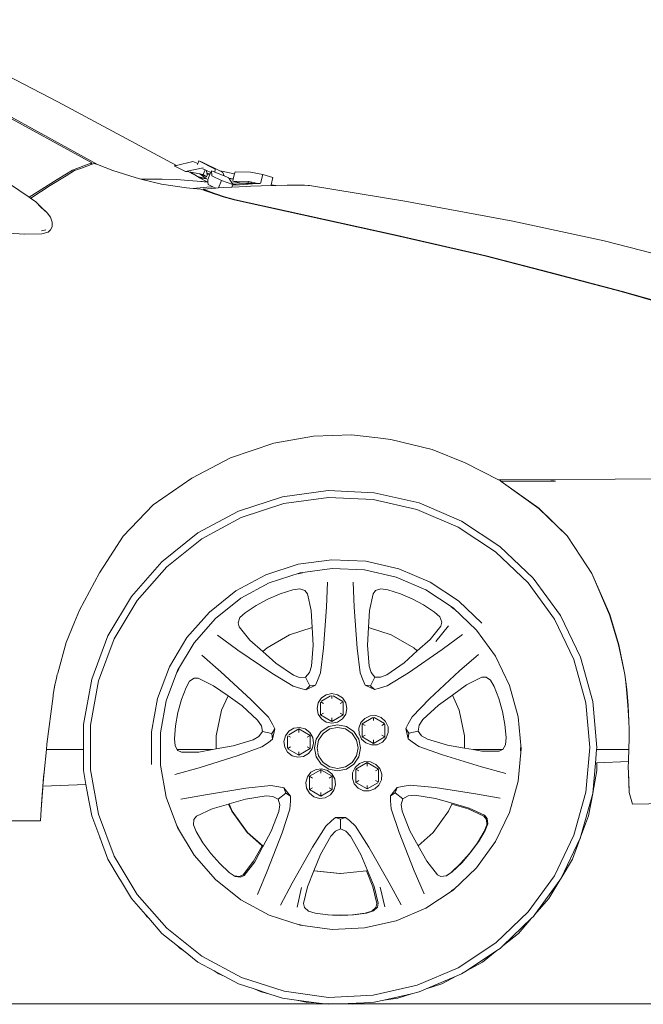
# Model space of a CAD drawing. Header units: inches. Extents: x 1987 to 3775, y 142 to 1299.
# Tile 21 of 50: x 2340 to 2372, y 1212 to 1262. Entities that reach past the tile are written whole.
import ezdxf

# ---------------------------------------------------------------- set-up
doc = ezdxf.new("R2010")
doc.units = ezdxf.units.IN
doc.header["$MEASUREMENT"] = 0
doc.layers.add('CAR', color=173, linetype='Continuous', lineweight=13)

# ---------------------------------------------------------------- blocks, each defined once
blk = doc.blocks.new('A$C4C5F6532')
at = {"layer": 'CAR'}
for p, q in [((31.038, 49.77), (39.101, 45.625)), ((40.828, 42.534), (34.073, 46.22)), ((41.113, 42.441), (35.276, 45.665)), ((39.101, 45.625), (45.103, 42.405)), ((33.592, 43.548), (37.652, 40.798)), ((39.852, 42.161), (40.427, 42.386)), ((40.792, 42.448), (40.345, 42.28)), ((40.427, 42.386), (40.828, 42.534)), ((40.792, 42.448), (40.828, 42.534)), ((40.944, 42.506), (40.792, 42.448)), ((41.113, 42.441), (40.944, 42.506)), ((41.88, 42.145), (41.113, 42.441)), ((45.103, 42.405), (44.985, 42.377)), ((44.985, 42.377), (45.565, 42.102)), ((45.937, 42.605), (45.103, 42.405)), ((46.177, 42.496), (45.937, 42.605)), ((46.177, 42.496), (46.161, 42.456)), ((46.233, 42.628), (46.177, 42.496)), ((47.052, 42.213), (46.233, 42.628)), ((46.233, 42.628), (46.442, 42.546)), ((46.442, 42.546), (47.296, 42.127)), ((39.533, 41.881), (38.726, 41.38)), ((39.071, 41.694), (39.852, 42.161)), ((39.952, 42.141), (39.533, 41.881)), ((40.345, 42.28), (39.952, 42.141)), ((43.02, 41.783), (41.88, 42.145)), ((45.565, 42.102), (46.454, 42.276)), ((45.565, 42.102), (45.722, 42.073)), ((45.722, 42.073), (46.158, 41.839)), ((45.722, 42.073), (45.813, 42.056)), ((45.813, 42.056), (46.169, 41.837)), ((45.813, 42.056), (46.276, 41.97)), ((46.158, 41.839), (46.169, 41.837)), ((46.158, 41.839), (46.267, 41.781)), ((46.169, 41.837), (46.612, 41.719)), ((46.612, 41.719), (46.276, 41.97)), ((46.276, 41.97), (46.354, 41.956)), ((46.624, 41.827), (46.354, 41.956)), ((46.354, 41.956), (46.444, 41.939)), ((46.436, 42.236), (46.547, 42.18)), ((46.547, 42.18), (46.444, 41.939)), ((46.444, 41.939), (46.624, 41.827)), ((46.547, 42.18), (46.624, 42.141)), ((46.624, 42.141), (46.832, 42.036)), ((46.624, 42.141), (46.645, 42)), ((46.658, 41.905), (46.624, 41.827)), ((46.645, 42), (46.704, 41.991)), ((46.645, 42), (46.65, 41.96)), ((46.791, 41.936), (46.65, 41.96)), ((46.65, 41.96), (46.658, 41.905)), ((46.688, 41.687), (46.791, 41.936)), ((46.704, 41.991), (46.804, 41.969)), ((46.791, 41.936), (46.804, 41.969)), ((46.804, 41.969), (46.832, 42.036)), ((46.832, 42.036), (46.873, 42.135)), ((46.873, 42.135), (46.886, 41.883)), ((46.873, 42.135), (47.039, 42.066)), ((47.38, 41.643), (46.886, 41.883)), ((47.039, 42.066), (47.052, 42.213)), ((47.039, 42.066), (47.51, 41.87)), ((48.035, 41.968), (47.296, 42.127)), ((47.296, 42.127), (47.453, 42.05)), ((47.453, 42.05), (47.51, 41.87)), ((47.51, 41.87), (47.75, 41.77)), ((47.975, 41.717), (48.035, 41.968)), ((48.035, 41.968), (48.061, 42.076)), ((48.061, 42.076), (48.851, 42.061)), ((49.462, 41.935), (48.851, 42.061)), ((49.35, 41.485), (49.462, 41.935)), ((49.972, 41.79), (49.462, 41.935)), ((37.652, 40.798), (39.071, 41.694)), ((38.726, 41.38), (37.745, 40.749)), ((43.308, 41.712), (43.02, 41.783)), ((43.396, 41.713), (43.308, 41.712)), ((44.349, 41.453), (43.308, 41.712)), ((44.382, 41.709), (43.396, 41.713)), ((45.614, 41.266), (44.349, 41.453)), ((45.084, 41.686), (44.382, 41.709)), ((46.142, 41.601), (45.084, 41.686)), ((46.646, 41.577), (46.142, 41.601)), ((46.695, 41.556), (46.142, 41.601)), ((46.612, 41.719), (46.267, 41.781)), ((46.267, 41.781), (46.646, 41.577)), ((46.694, 41.575), (46.646, 41.577)), ((46.688, 41.687), (46.694, 41.575)), ((46.694, 41.575), (46.695, 41.556)), ((46.695, 41.556), (46.701, 41.435)), ((46.701, 41.435), (46.939, 41.321)), ((47.221, 41.26), (47.38, 41.643)), ((47.956, 41.44), (47.38, 41.643)), ((47.75, 41.77), (47.753, 41.765)), ((47.753, 41.765), (47.975, 41.717)), ((47.753, 41.765), (47.768, 41.742)), ((47.971, 41.698), (47.768, 41.742)), ((47.768, 41.742), (47.907, 41.518)), ((47.898, 41.3), (47.939, 41.399)), ((48.655, 41.339), (47.898, 41.3)), ((48.256, 41.502), (47.907, 41.518)), ((47.907, 41.518), (47.947, 41.454)), ((47.939, 41.399), (47.956, 41.44)), ((47.939, 41.399), (48.296, 41.426)), ((48.296, 41.426), (47.947, 41.454)), ((47.947, 41.454), (47.956, 41.44)), ((47.949, 41.604), (47.971, 41.698)), ((48.375, 41.501), (47.949, 41.604)), ((47.949, 41.604), (48.737, 41.591)), ((47.971, 41.698), (47.975, 41.717)), ((48.947, 41.47), (48.256, 41.502)), ((48.375, 41.501), (48.256, 41.502)), ((48.296, 41.426), (48.947, 41.47)), ((48.895, 41.496), (48.375, 41.501)), ((48.863, 41.349), (48.655, 41.339)), ((48.727, 41.537), (48.724, 41.538)), ((48.739, 41.59), (48.727, 41.537)), ((48.737, 41.591), (48.739, 41.59)), ((48.739, 41.59), (48.909, 41.555)), ((49.907, 41.386), (48.863, 41.349)), ((48.909, 41.555), (48.895, 41.496)), ((49.2, 41.493), (48.895, 41.496)), ((48.909, 41.555), (49.208, 41.493)), ((48.947, 41.47), (49.298, 41.491)), ((49.2, 41.493), (49.208, 41.493)), ((49.208, 41.493), (49.209, 41.493)), ((49.298, 41.491), (49.209, 41.493)), ((49.298, 41.491), (49.307, 41.492)), ((49.307, 41.492), (49.313, 41.491)), ((49.882, 41.413), (49.886, 41.428)), ((49.886, 41.428), (49.972, 41.79)), ((49.886, 41.428), (50.128, 41.391)), ((50.128, 41.391), (49.907, 41.386)), ((50.128, 41.391), (50.693, 41.402)), ((50.693, 41.402), (51.249, 41.402)), ((51.249, 41.402), (51.579, 41.395)), ((51.579, 41.395), (51.766, 41.386)), ((51.766, 41.386), (51.832, 41.381)), ((51.832, 41.381), (56.65, 40.602)), ((45.951, 41.238), (45.614, 41.266)), ((45.951, 41.238), (46.632, 41.296)), ((46.341, 41.206), (45.951, 41.238)), ((47.053, 40.955), (46.341, 41.206)), ((47.085, 41.251), (46.453, 41.206)), ((46.453, 41.206), (47.133, 40.955)), ((46.632, 41.296), (46.939, 41.321)), ((46.939, 41.321), (47.085, 41.251)), ((47.079, 40.946), (47.053, 40.955)), ((47.148, 40.95), (47.079, 40.946)), ((47.079, 40.946), (47.455, 40.811)), ((47.221, 41.26), (47.085, 41.251)), ((47.133, 40.955), (47.148, 40.95)), ((47.535, 40.811), (47.148, 40.95)), ((47.458, 41.277), (47.221, 41.26)), ((47.898, 41.3), (47.458, 41.277)), ((37.652, 40.798), (37.732, 40.741)), ((37.745, 40.749), (37.652, 40.798)), ((37.732, 40.741), (37.745, 40.749)), ((37.732, 40.741), (37.995, 40.552)), ((37.995, 40.552), (38.254, 40.291)), ((38.254, 40.299), (37.995, 40.552)), ((47.455, 40.811), (48.011, 40.656)), ((48.091, 40.656), (47.535, 40.811)), ((48.011, 40.656), (50.611, 40.081)), ((50.691, 40.081), (48.091, 40.656)), ((56.65, 40.602), (62.107, 39.574)), ((38.565, 40.003), (38.254, 40.299)), ((38.254, 40.291), (38.565, 40.003)), ((38.73, 39.793), (38.565, 40.003)), ((50.611, 40.081), (56.121, 38.878)), ((56.201, 38.878), (50.691, 40.081)), ((38.73, 39.793), (38.825, 39.535)), ((38.825, 39.535), (38.824, 39.291)), ((62.107, 39.574), (66.712, 38.581)), ((37.413, 38.928), (35.187, 39.058)), ((38.303, 38.94), (37.413, 38.928)), ((38.28, 39.093), (38.496, 39.145)), ((38.621, 39.031), (38.303, 38.94)), ((38.74, 39.137), (38.621, 39.031)), ((38.824, 39.291), (38.74, 39.137)), ((56.121, 38.878), (60.68, 37.821)), ((60.76, 37.821), (56.201, 38.878)), ((66.712, 38.581), (70.224, 37.679)), ((60.68, 37.821), (63.928, 36.99)), ((64.008, 36.99), (60.76, 37.821)), ((63.928, 36.99), (67.58, 36.023)), ((67.652, 36.023), (64.008, 36.99)), ((67.58, 36.023), (71.08, 35.01)), ((71.16, 35.03), (67.652, 36.023)), ((50.023, 28.362), (52.021, 28.714)), ((52.021, 28.714), (53.952, 28.785)), ((52.021, 28.714), (53.952, 28.781)), ((53.952, 28.785), (55.28, 28.62)), ((53.952, 28.781), (55.28, 28.62)), ((55.28, 28.62), (55.937, 28.539)), ((55.937, 28.539), (58.02, 28.031)), ((55.937, 28.539), (58.024, 28.029)), ((47.836, 27.619), (50.023, 28.362)), ((58.02, 28.031), (58.024, 28.029)), ((58.024, 28.029), (59.688, 27.365)), ((58.024, 28.029), (59.688, 27.366)), ((45.872, 26.581), (47.836, 27.619)), ((59.688, 27.366), (61.384, 26.501)), ((59.688, 27.365), (61.384, 26.501)), ((43.917, 25.245), (45.872, 26.581)), ((43.92, 25.245), (45.872, 26.581)), ((61.384, 26.501), (61.436, 26.501)), ((63.94, 26.509), (61.436, 26.501)), ((61.436, 26.501), (61.512, 26.421)), ((64.026, 26.428), (61.512, 26.421)), ((61.512, 26.421), (63.42, 25.071)), ((61.512, 26.421), (63.412, 25.061)), ((64.184, 26.509), (63.94, 26.509)), ((64.266, 26.429), (64.026, 26.428)), ((67.278, 26.531), (64.184, 26.509)), ((70.488, 26.561), (67.278, 26.531)), ((52.765, 25.957), (50.455, 25.643)), ((55.093, 25.853), (52.765, 25.957)), ((50.455, 25.643), (48.238, 24.922)), ((50.533, 25.3), (52.78, 25.605)), ((52.78, 25.605), (55.045, 25.504)), ((55.045, 25.504), (57.256, 25)), ((57.365, 25.335), (55.093, 25.853)), ((42.416, 23.654), (43.917, 25.245)), ((42.416, 23.654), (43.92, 25.245)), ((48.238, 24.922), (46.186, 23.817)), ((48.377, 24.598), (50.533, 25.3)), ((57.256, 25), (59.341, 24.109)), ((59.509, 24.419), (57.365, 25.335)), ((63.412, 25.061), (64.849, 23.675)), ((63.42, 25.071), (64.849, 23.675)), ((46.38, 23.523), (48.377, 24.598)), ((61.454, 23.136), (59.509, 24.419)), ((59.341, 24.109), (61.234, 22.861)), ((41.428, 22.138), (42.416, 23.654)), ((46.186, 23.817), (44.364, 22.363)), ((44.608, 22.109), (46.38, 23.523)), ((64.849, 23.675), (65.557, 22.589)), ((63.139, 21.526), (61.454, 23.136)), ((52.954, 22.462), (51.252, 22.232)), ((54.67, 22.385), (52.954, 22.462)), ((61.234, 22.861), (62.873, 21.294)), ((65.557, 22.589), (66.092, 21.761)), ((65.557, 22.589), (66.092, 21.77)), ((41.207, 21.798), (41.428, 22.138)), ((41.208, 21.797), (41.428, 22.138)), ((44.364, 22.363), (42.831, 20.607)), ((43.116, 20.401), (44.608, 22.109)), ((51.252, 22.232), (49.619, 21.701)), ((52.974, 22.017), (51.352, 21.798)), ((54.61, 21.944), (52.974, 22.017)), ((56.206, 21.58), (54.61, 21.944)), ((56.344, 22.003), (54.67, 22.385)), ((57.923, 21.328), (56.344, 22.003)), ((40.201, 19.906), (41.207, 21.798)), ((40.201, 19.906), (41.208, 21.797)), ((49.619, 21.701), (48.107, 20.887)), ((51.352, 21.798), (49.794, 21.292)), ((51.465, 21.801), (51.261, 21.756)), ((57.712, 20.936), (56.206, 21.58)), ((64.509, 19.641), (63.139, 21.526)), ((66.092, 21.77), (66.998, 19.688)), ((66.092, 21.761), (66.992, 19.681)), ((49.794, 21.292), (48.352, 20.516)), ((50.347, 20.734), (50.975, 20.937)), ((50.975, 20.937), (51.334, 20.994)), ((51.334, 20.994), (51.598, 20.907)), ((52.683, 20.056), (52.74, 21.327)), ((54.029, 21.327), (54.085, 20.056)), ((55.168, 20.909), (55.432, 20.996)), ((55.432, 20.996), (55.791, 20.939)), ((55.791, 20.939), (56.419, 20.736)), ((59.079, 20.034), (57.712, 20.936)), ((59.356, 20.382), (57.923, 21.328)), ((62.873, 21.294), (64.206, 19.46)), ((42.831, 20.607), (41.636, 18.606)), ((48.107, 20.887), (46.764, 19.817)), ((48.352, 20.516), (47.072, 19.495)), ((49.129, 20.146), (49.726, 20.464)), ((49.726, 20.464), (50.347, 20.734)), ((51.598, 20.907), (51.722, 20.744)), ((51.722, 20.744), (51.908, 19.896)), ((54.857, 19.898), (55.044, 20.746)), ((55.044, 20.746), (55.168, 20.909)), ((56.419, 20.736), (57.017, 20.477)), ((57.017, 20.477), (57.594, 20.174)), ((41.953, 18.454), (43.116, 20.401)), ((48.58, 19.78), (49.129, 20.146)), ((52.537, 17.99), (52.683, 20.056)), ((54.085, 20.056), (54.232, 17.99)), ((57.594, 20.174), (58.145, 19.811)), ((59.135, 19.962), (58.99, 20.078)), ((60.262, 18.902), (59.079, 20.034)), ((60.538, 19.253), (59.356, 20.382)), ((39.948, 19.297), (40.201, 19.906)), ((46.764, 19.817), (45.634, 18.523)), ((47.072, 19.495), (45.995, 18.262)), ((48.216, 19.273), (48.312, 19.534)), ((48.312, 19.534), (48.58, 19.78)), ((51.908, 19.896), (51.955, 19.032)), ((54.811, 19.035), (54.857, 19.898)), ((58.145, 19.811), (58.415, 19.568)), ((58.415, 19.568), (58.513, 19.307)), ((64.206, 19.46), (65.19, 17.418)), ((65.521, 17.541), (64.509, 19.641)), ((66.992, 19.681), (67.452, 18.161)), ((66.998, 19.688), (67.453, 18.167)), ((39.526, 18.281), (39.948, 19.297)), ((39.528, 18.277), (39.948, 19.297)), ((48.266, 19.075), (48.216, 19.273)), ((48.815, 18.401), (48.266, 19.075)), ((50.821, 18.663), (51.955, 19.032)), ((51.955, 19.032), (52.003, 18.14)), ((54.762, 18.142), (54.811, 19.035)), ((54.811, 19.035), (55.954, 18.663)), ((58.464, 19.109), (57.919, 18.432)), ((58.844, 19.127), (58.203, 18.331)), ((58.513, 19.307), (58.464, 19.109)), ((41.636, 18.606), (40.817, 16.424)), ((41.157, 16.331), (41.953, 18.454)), ((45.634, 18.523), (44.754, 17.049)), ((47.177, 18.64), (48.208, 17.894)), ((49.679, 18.004), (50.821, 18.663)), ((55.954, 18.663), (57.096, 18.004)), ((57.919, 18.432), (57.269, 17.848)), ((58.526, 17.929), (59.552, 18.682)), ((61.225, 17.578), (60.262, 18.902)), ((39.102, 16.73), (39.526, 18.281)), ((39.102, 16.73), (39.528, 18.277)), ((45.995, 18.262), (45.155, 16.856)), ((49.473, 17.819), (48.815, 18.401)), ((49.473, 17.819), (49.679, 18.004)), ((52.003, 18.14), (51.929, 17.075)), ((52.382, 16.737), (52.537, 17.99)), ((54.232, 17.99), (54.387, 16.737)), ((54.837, 17.077), (54.762, 18.142)), ((56.825, 16.748), (58.526, 17.929)), ((57.096, 18.004), (57.269, 17.848)), ((67.452, 18.161), (67.742, 16.742)), ((67.453, 18.167), (67.742, 16.742)), ((47.336, 16.796), (46.376, 17.63)), ((48.208, 17.894), (49.917, 16.724)), ((50.132, 17.235), (49.473, 17.819)), ((57.269, 17.848), (56.611, 17.257)), ((60.36, 17.678), (59.406, 16.837)), ((61.935, 16.102), (61.225, 17.578)), ((66.141, 15.294), (65.521, 17.541)), ((44.754, 17.049), (44.15, 15.441)), ((45.217, 16.937), (45.133, 16.763)), ((51.012, 16.632), (50.132, 17.235)), ((51.929, 17.075), (51.827, 16.752)), ((54.939, 16.754), (54.837, 17.077)), ((56.611, 17.257), (55.734, 16.647)), ((65.19, 17.418), (65.794, 15.232)), ((38.957, 16.128), (39.039, 16.48)), ((38.96, 16.125), (39.039, 16.48)), ((39.039, 16.48), (39.08, 16.653)), ((39.08, 16.653), (39.102, 16.73)), ((45.155, 16.856), (44.58, 15.323)), ((45.763, 16.322), (45.995, 16.475)), ((45.995, 16.475), (46.2, 16.471)), ((46.2, 16.471), (46.98, 16.089)), ((48.864, 15.397), (47.336, 16.796)), ((49.917, 16.724), (50.995, 16.067)), ((51.328, 16.511), (51.012, 16.632)), ((51.63, 16.522), (51.328, 16.511)), ((51.827, 16.752), (51.63, 16.522)), ((51.841, 16.087), (51.63, 16.522)), ((52.232, 16.358), (52.382, 16.737)), ((54.387, 16.737), (54.537, 16.358)), ((55.126, 16.529), (54.917, 16.093)), ((55.126, 16.529), (54.939, 16.754)), ((55.419, 16.524), (55.126, 16.529)), ((55.734, 16.647), (55.419, 16.524)), ((55.752, 16.083), (56.825, 16.748)), ((59.406, 16.837), (57.888, 15.428)), ((59.767, 16.133), (60.544, 16.52)), ((60.544, 16.52), (60.749, 16.525)), ((60.749, 16.525), (60.982, 16.373)), ((67.742, 16.742), (67.756, 16.661)), ((67.756, 16.661), (67.794, 16.401)), ((38.876, 15.643), (38.957, 16.128)), ((38.876, 15.643), (38.96, 16.125)), ((40.817, 16.424), (40.402, 14.13)), ((40.752, 14.099), (41.157, 16.331)), ((45.353, 15.387), (45.585, 16.005)), ((45.585, 16.005), (45.763, 16.322)), ((46.98, 16.089), (47.709, 15.573)), ((50.995, 16.067), (51.385, 15.949)), ((51.385, 15.949), (51.636, 15.889)), ((51.636, 15.889), (52.123, 16.125)), ((51.636, 15.889), (51.841, 16.087)), ((51.841, 16.087), (52.123, 16.125)), ((52.123, 16.125), (52.232, 16.358)), ((54.537, 16.358), (54.646, 16.125)), ((54.646, 16.125), (54.917, 16.093)), ((54.646, 16.125), (55.113, 15.901)), ((54.917, 16.093), (55.113, 15.901)), ((55.113, 15.901), (55.362, 15.962)), ((55.362, 15.962), (55.752, 16.083)), ((59.047, 15.615), (59.767, 16.133)), ((60.982, 16.373), (61.163, 16.058)), ((61.163, 16.058), (61.399, 15.442)), ((62.371, 14.524), (61.935, 16.102)), ((67.794, 16.401), (67.856, 15.901)), ((67.794, 16.401), (67.811, 16.284)), ((67.811, 16.284), (67.857, 15.901)), ((38.555, 13.141), (38.866, 15.57)), ((38.866, 15.57), (38.876, 15.643)), ((44.15, 15.441), (43.844, 13.752)), ((47.386, 14.849), (47.709, 15.573)), ((47.709, 15.573), (48.415, 15.072)), ((52.431, 15.476), (52.268, 15.232)), ((52.886, 15.574), (52.425, 15.308)), ((52.675, 15.638), (52.431, 15.476)), ((52.962, 15.696), (52.675, 15.638)), ((52.956, 15.592), (52.956, 15.437)), ((53.249, 15.638), (52.962, 15.696)), ((53.508, 15.297), (53.023, 15.577)), ((53.493, 15.476), (53.249, 15.638)), ((53.655, 15.232), (53.493, 15.476)), ((58.339, 15.106), (59.047, 15.615)), ((59.047, 15.615), (59.389, 14.849)), ((61.399, 15.442), (61.577, 14.789)), ((67.856, 15.901), (67.924, 15.113)), ((67.931, 15.111), (67.857, 15.901)), ((44.58, 15.323), (44.287, 13.712)), ((45.179, 14.733), (45.353, 15.387)), ((48.415, 15.072), (49.203, 14.352)), ((49.749, 14.497), (48.864, 15.397)), ((52.268, 15.232), (52.211, 14.945)), ((52.211, 14.945), (52.268, 14.658)), ((52.38, 14.617), (52.38, 15.246)), ((52.396, 15.273), (52.535, 15.193)), ((53.525, 15.278), (53.378, 15.193)), ((53.533, 15.264), (53.533, 14.617)), ((53.712, 14.945), (53.655, 15.232)), ((53.655, 14.658), (53.712, 14.945)), ((57.888, 15.428), (57.009, 14.521)), ((57.556, 14.38), (58.339, 15.106)), ((65.794, 15.232), (65.997, 12.974)), ((66.35, 12.973), (66.141, 15.294)), ((67.924, 15.113), (67.974, 14.298)), ((67.931, 15.111), (67.974, 14.298)), ((45.056, 14.067), (45.179, 14.733)), ((47.112, 13.558), (47.386, 14.849)), ((49.953, 14.143), (49.749, 14.497)), ((52.268, 14.658), (52.431, 14.414)), ((52.38, 14.617), (52.535, 14.706)), ((52.38, 14.617), (52.956, 14.285)), ((52.956, 14.285), (53.533, 14.617)), ((52.956, 14.463), (52.956, 14.285)), ((53.533, 14.617), (53.378, 14.706)), ((53.493, 14.414), (53.655, 14.658)), ((54.621, 14.442), (54.424, 14.226)), ((55.034, 14.489), (54.484, 14.171)), ((54.887, 14.566), (54.621, 14.442)), ((55.179, 14.579), (54.887, 14.566)), ((55.06, 14.491), (55.06, 14.325)), ((55.609, 14.187), (55.089, 14.487)), ((55.455, 14.48), (55.179, 14.579)), ((55.671, 14.282), (55.455, 14.48)), ((57.009, 14.521), (56.807, 14.167)), ((59.389, 14.849), (59.663, 13.558)), ((61.577, 14.789), (61.704, 14.124)), ((62.517, 12.893), (62.371, 14.524)), ((40.402, 14.13), (40.402, 12.861)), ((40.753, 11.832), (40.752, 14.099)), ((45.002, 13.409), (45.056, 14.067)), ((49.203, 14.352), (49.392, 14.071)), ((49.392, 14.071), (49.45, 13.774)), ((50.068, 13.913), (49.953, 14.143)), ((51.325, 13.978), (51.035, 13.937)), ((51.609, 13.904), (51.325, 13.978)), ((52.423, 13.769), (52.8, 14.021)), ((52.431, 14.414), (52.675, 14.251)), ((52.675, 14.251), (52.962, 14.194)), ((52.8, 14.021), (53.246, 14.11)), ((53.246, 13.987), (52.848, 13.907)), ((52.962, 14.194), (53.249, 14.251)), ((53.246, 14.11), (53.692, 14.021)), ((53.645, 13.907), (53.246, 13.987)), ((53.249, 14.251), (53.493, 14.414)), ((53.692, 14.021), (54.069, 13.769)), ((54.424, 14.226), (54.324, 13.951)), ((54.324, 13.951), (54.337, 13.658)), ((54.484, 14.171), (54.638, 14.082)), ((54.484, 13.506), (54.484, 14.171)), ((55.623, 14.164), (55.482, 14.082)), ((55.636, 14.13), (55.636, 13.506)), ((55.795, 14.017), (55.671, 14.282)), ((55.808, 13.724), (55.795, 14.017)), ((56.807, 14.167), (56.694, 13.936)), ((57.313, 13.801), (57.369, 14.098)), ((57.369, 14.098), (57.556, 14.38)), ((61.704, 14.124), (61.763, 13.467)), ((67.974, 14.298), (67.98, 13.902)), ((43.844, 13.752), (43.844, 12.111)), ((44.287, 13.712), (44.287, 12.074)), ((47.112, 13.558), (47.112, 12.894)), ((49.271, 13.531), (48.98, 13.358)), ((49.45, 13.774), (49.271, 13.531)), ((49.921, 13.669), (49.45, 13.774)), ((49.921, 13.669), (50.068, 13.913)), ((49.949, 13.385), (49.921, 13.669)), ((49.949, 13.385), (50.068, 13.913)), ((50.606, 13.555), (50.533, 13.272)), ((50.783, 13.789), (50.606, 13.555)), ((50.714, 12.938), (50.714, 13.526)), ((50.734, 13.564), (50.868, 13.487)), ((51.284, 13.905), (50.773, 13.61)), ((51.035, 13.937), (50.783, 13.789)), ((51.29, 13.907), (51.29, 13.73)), ((51.866, 13.576), (51.292, 13.907)), ((51.843, 13.728), (51.609, 13.904)), ((51.866, 13.576), (51.711, 13.487)), ((51.991, 13.475), (51.843, 13.728)), ((51.866, 13.576), (51.866, 12.911)), ((52.032, 13.185), (51.991, 13.475)), ((52.17, 13.391), (52.423, 13.769)), ((52.51, 13.682), (52.284, 13.344)), ((52.848, 13.907), (52.51, 13.682)), ((53.982, 13.682), (53.645, 13.907)), ((54.208, 13.344), (53.982, 13.682)), ((54.069, 13.769), (54.322, 13.391)), ((54.337, 13.658), (54.461, 13.393)), ((54.484, 13.506), (54.638, 13.595)), ((54.484, 13.506), (55.06, 13.173)), ((55.06, 13.173), (55.636, 13.506)), ((55.636, 13.506), (55.482, 13.595)), ((55.511, 13.233), (55.708, 13.449)), ((55.708, 13.449), (55.808, 13.724)), ((56.694, 13.936), (56.842, 13.692)), ((56.694, 13.936), (56.816, 13.408)), ((56.842, 13.692), (56.816, 13.408)), ((56.842, 13.692), (57.313, 13.801)), ((57.493, 13.559), (57.313, 13.801)), ((57.785, 13.388), (57.493, 13.559)), ((59.663, 13.558), (59.663, 12.935)), ((61.763, 13.467), (61.74, 13.104)), ((67.984, 13.465), (67.967, 12.861)), ((67.986, 13.461), (67.967, 12.861)), ((67.98, 13.902), (67.984, 13.465)), ((67.98, 13.902), (67.986, 13.461)), ((38.526, 12.861), (38.555, 13.141)), ((45.028, 13.047), (45.002, 13.409)), ((45.141, 12.861), (45.028, 13.047)), ((47.96, 13.044), (47.112, 12.894)), ((48.98, 13.358), (47.96, 13.044)), ((48.227, 12.558), (49.411, 12.994)), ((49.411, 12.994), (49.747, 13.226)), ((49.747, 13.226), (49.949, 13.385)), ((50.533, 13.272), (50.573, 12.981)), ((50.573, 12.981), (50.722, 12.729)), ((50.723, 12.916), (50.868, 13)), ((51.866, 12.911), (51.711, 13)), ((51.958, 12.902), (52.032, 13.185)), ((52.082, 12.945), (52.17, 13.391)), ((52.17, 12.5), (52.082, 12.945)), ((52.284, 13.344), (52.205, 12.945)), ((52.205, 12.945), (52.245, 12.74)), ((54.287, 12.945), (54.208, 13.344)), ((54.208, 12.547), (54.287, 12.945)), ((54.322, 13.391), (54.41, 12.945)), ((54.41, 12.945), (54.322, 12.5)), ((54.461, 13.393), (54.677, 13.195)), ((54.677, 13.195), (54.953, 13.095)), ((54.953, 13.095), (55.245, 13.109)), ((55.06, 13.352), (55.06, 13.173)), ((55.245, 13.109), (55.511, 13.233)), ((56.816, 13.408), (57.019, 13.251)), ((57.019, 13.251), (57.356, 13.021)), ((57.356, 13.021), (58.544, 12.593)), ((58.808, 13.081), (57.785, 13.388)), ((59.663, 12.935), (58.808, 13.081)), ((61.74, 13.104), (61.597, 12.866)), ((62.498, 12.807), (62.498, 12.972)), ((65.997, 12.974), (65.794, 10.715)), ((66.34, 12.861), (66.35, 12.973)), ((38.409, 11.719), (38.526, 12.861)), ((40.402, 12.861), (38.526, 12.861)), ((40.402, 12.861), (40.402, 11.799)), ((46.927, 12.861), (45.141, 12.861)), ((45.172, 12.81), (45.141, 12.861)), ((45.359, 12.726), (45.172, 12.81)), ((46.228, 12.737), (45.359, 12.726)), ((46.927, 12.861), (46.228, 12.737)), ((46.248, 11.946), (48.227, 12.558)), ((47.112, 12.894), (46.927, 12.861)), ((50.722, 12.729), (50.955, 12.552)), ((50.735, 12.898), (51.29, 12.578)), ((50.955, 12.552), (51.239, 12.479)), ((51.239, 12.479), (51.529, 12.519)), ((51.29, 12.578), (51.866, 12.911)), ((51.29, 12.756), (51.29, 12.578)), ((51.529, 12.519), (51.782, 12.668)), ((51.782, 12.668), (51.958, 12.902)), ((52.423, 12.122), (52.17, 12.5)), ((52.246, 12.738), (52.245, 12.74)), ((52.252, 12.702), (52.252, 12.705)), ((52.252, 12.702), (52.284, 12.547)), ((52.284, 12.547), (52.51, 12.209)), ((53.982, 12.209), (54.208, 12.547)), ((54.322, 12.5), (54.069, 12.122)), ((58.544, 12.593), (60.527, 11.995)), ((60.101, 12.861), (59.663, 12.935)), ((61.586, 12.861), (60.101, 12.861)), ((60.542, 12.786), (60.101, 12.861)), ((61.41, 12.78), (60.542, 12.786)), ((61.586, 12.861), (61.41, 12.78)), ((61.597, 12.866), (61.586, 12.861)), ((62.371, 11.262), (62.517, 12.893)), ((66.279, 12.182), (66.34, 12.861)), ((67.967, 12.861), (66.34, 12.861)), ((67.967, 12.861), (67.952, 12.341)), ((44.287, 12.074), (44.58, 10.463)), ((52.8, 11.87), (52.423, 12.122)), ((52.51, 12.209), (52.848, 11.983)), ((52.848, 11.983), (53.246, 11.904)), ((53.246, 11.904), (53.645, 11.983)), ((53.645, 11.983), (53.982, 12.209)), ((54.069, 12.122), (53.692, 11.87)), ((54.13, 11.958), (54.005, 11.693)), ((54.347, 12.155), (54.13, 11.958)), ((54.743, 12.202), (54.166, 11.869)), ((54.622, 12.254), (54.347, 12.155)), ((54.915, 12.24), (54.622, 12.254)), ((55.308, 11.875), (54.743, 12.202)), ((54.743, 12.202), (54.743, 12.023)), ((55.18, 12.115), (54.915, 12.24)), ((55.377, 11.899), (55.18, 12.115)), ((60.527, 11.995), (61.754, 11.659)), ((66.142, 10.656), (66.279, 12.182)), ((66.35, 12.185), (66.279, 12.182)), ((67.949, 12.252), (66.35, 12.185)), ((66.35, 12.185), (66.35, 11.799)), ((67.94, 11.997), (67.949, 12.252)), ((67.942, 11.675), (67.94, 11.997)), ((67.952, 12.341), (67.949, 12.252)), ((38.313, 10.535), (38.385, 11.481)), ((38.352, 11.011), (38.409, 11.719)), ((38.385, 11.481), (38.409, 11.719)), ((40.402, 11.799), (40.529, 11.102)), ((41.158, 9.601), (40.753, 11.832)), ((45.023, 11.602), (46.248, 11.946)), ((51.72, 11.481), (51.641, 11.199)), ((51.9, 11.712), (51.72, 11.481)), ((52.401, 11.844), (51.825, 11.512)), ((51.825, 11.512), (51.979, 11.423)), ((51.825, 10.847), (51.825, 11.512)), ((52.156, 11.856), (51.9, 11.712)), ((52.446, 11.891), (52.156, 11.856)), ((52.977, 11.512), (52.401, 11.844)), ((52.401, 11.844), (52.401, 11.666)), ((52.729, 11.812), (52.446, 11.891)), ((52.959, 11.632), (52.729, 11.812)), ((53.246, 11.781), (52.8, 11.87)), ((52.977, 11.512), (52.823, 11.423)), ((53.103, 11.377), (52.959, 11.632)), ((52.977, 11.512), (52.977, 10.847)), ((53.692, 11.87), (53.246, 11.781)), ((54.005, 11.693), (53.991, 11.4)), ((54.166, 11.869), (54.321, 11.78)), ((54.166, 11.204), (54.166, 11.869)), ((55.315, 11.867), (55.164, 11.78)), ((55.319, 11.86), (55.319, 11.245)), ((55.476, 11.623), (55.377, 11.899)), ((55.462, 11.331), (55.476, 11.623)), ((66.35, 11.799), (66.142, 10.656)), ((67.984, 10.697), (67.942, 11.675)), ((67.942, 11.675), (67.959, 11.314)), ((38.345, 10.923), (38.352, 11.011)), ((40.529, 11.102), (38.352, 11.011)), ((40.529, 11.102), (40.61, 10.656)), ((49.867, 11.041), (48.612, 10.908)), ((50.271, 10.982), (49.867, 11.041)), ((50.522, 10.928), (50.271, 10.982)), ((51.641, 11.199), (51.676, 10.909)), ((53.059, 10.804), (53.138, 11.086)), ((53.138, 11.086), (53.103, 11.377)), ((53.991, 11.4), (54.091, 11.125)), ((54.091, 11.125), (54.288, 10.908)), ((54.166, 11.204), (54.321, 11.293)), ((54.166, 11.204), (54.743, 10.871)), ((54.743, 10.871), (55.288, 11.186)), ((54.743, 11.05), (54.743, 10.871)), ((55.121, 10.869), (55.337, 11.066)), ((55.305, 11.212), (55.164, 11.293)), ((55.337, 11.066), (55.462, 11.331)), ((56.511, 11.003), (56.26, 10.948)), ((56.914, 11.065), (56.511, 11.003)), ((58.17, 10.94), (56.914, 11.065)), ((61.935, 9.684), (62.371, 11.262)), ((67.984, 10.697), (67.959, 11.314)), ((67.959, 11.314), (67.988, 10.695)), ((38.345, 10.923), (38.27, 9.836)), ((38.335, 10.81), (38.285, 10.08)), ((38.299, 10.317), (38.313, 10.535)), ((38.312, 10.489), (38.299, 10.317)), ((38.313, 10.497), (38.312, 10.489)), ((38.313, 10.535), (38.335, 10.81)), ((38.315, 10.535), (38.313, 10.497)), ((38.315, 10.535), (38.316, 10.544)), ((38.316, 10.544), (38.335, 10.81)), ((38.345, 10.923), (38.335, 10.81)), ((40.61, 10.652), (40.61, 10.656)), ((40.611, 10.648), (40.61, 10.652)), ((40.611, 10.648), (40.819, 9.506)), ((44.58, 10.463), (45.155, 8.93)), ((46.566, 10.581), (45.316, 10.347)), ((48.612, 10.908), (46.566, 10.581)), ((48.587, 10.354), (49.641, 10.524)), ((49.641, 10.524), (49.978, 10.497)), ((49.978, 10.497), (50.247, 10.358)), ((50.623, 10.662), (50.247, 10.358)), ((50.623, 10.662), (50.522, 10.928)), ((50.862, 10.507), (50.522, 10.928)), ((50.862, 10.507), (50.623, 10.662)), ((50.861, 10.25), (50.862, 10.507)), ((51.676, 10.909), (51.82, 10.653)), ((51.82, 10.653), (52.051, 10.473)), ((51.825, 10.847), (51.979, 10.936)), ((51.825, 10.847), (52.401, 10.514)), ((52.051, 10.473), (52.333, 10.394)), ((52.401, 10.514), (52.977, 10.847)), ((52.401, 10.692), (52.401, 10.514)), ((52.624, 10.429), (52.879, 10.573)), ((52.977, 10.847), (52.823, 10.936)), ((52.879, 10.573), (53.059, 10.804)), ((54.288, 10.908), (54.553, 10.783)), ((54.553, 10.783), (54.845, 10.769)), ((54.845, 10.769), (55.121, 10.869)), ((56.26, 10.948), (55.922, 10.524)), ((56.161, 10.681), (55.922, 10.524)), ((55.922, 10.524), (55.925, 10.267)), ((56.26, 10.948), (56.161, 10.681)), ((56.161, 10.681), (56.539, 10.38)), ((56.539, 10.38), (56.806, 10.521)), ((56.806, 10.521), (57.143, 10.549)), ((57.143, 10.549), (58.199, 10.387)), ((60.218, 10.627), (58.17, 10.94)), ((61.47, 10.402), (60.218, 10.627)), ((65.794, 10.715), (65.191, 8.529)), ((65.529, 8.428), (66.141, 10.648)), ((66.141, 10.648), (65.933, 9.506)), ((66.141, 10.648), (66.142, 10.652)), ((66.142, 10.652), (66.142, 10.656)), ((67.984, 10.697), (68.152, 10.101)), ((67.988, 10.695), (68.152, 10.101)), ((38.27, 9.836), (38.285, 10.08)), ((38.285, 10.08), (38.299, 10.317)), ((46.899, 9.862), (47.738, 10.107)), ((47.738, 10.107), (47.759, 10.113)), ((47.9, 9.744), (47.738, 10.107)), ((47.759, 10.113), (48.587, 10.354)), ((47.923, 9.744), (47.759, 10.113)), ((50.247, 10.358), (50.326, 10.067)), ((50.326, 10.067), (50.281, 9.731)), ((50.834, 9.843), (50.861, 10.25)), ((52.333, 10.394), (52.624, 10.429)), ((55.925, 10.267), (55.955, 9.86)), ((56.462, 10.087), (56.539, 10.38)), ((56.509, 9.753), (56.462, 10.087)), ((58.199, 10.387), (59.033, 10.15)), ((59.014, 10.107), (58.852, 9.744)), ((59.033, 10.15), (59.014, 10.107)), ((59.853, 9.862), (59.014, 10.107)), ((59.033, 10.15), (59.891, 9.907)), ((71.407, 10.178), (68.152, 10.101)), ((38.27, 9.836), (38.232, 9.261)), ((40.819, 9.506), (41.223, 8.428)), ((41.955, 7.478), (41.158, 9.601)), ((45.984, 9.331), (46.114, 9.488)), ((46.114, 9.488), (46.899, 9.862)), ((48.675, 8.677), (47.9, 9.744)), ((48.698, 8.677), (47.923, 9.744)), ((50.281, 9.731), (49.893, 8.737)), ((50.439, 8.644), (50.834, 9.843)), ((55.955, 9.86), (56.358, 8.664)), ((56.904, 8.761), (56.509, 9.753)), ((58.852, 9.744), (58.077, 8.677)), ((60.638, 9.488), (59.853, 9.862)), ((59.891, 9.907), (60.677, 9.538)), ((60.768, 9.331), (60.638, 9.488)), ((60.677, 9.538), (60.809, 9.381)), ((61.225, 8.208), (61.935, 9.684)), ((65.933, 9.506), (65.529, 8.428)), ((38.232, 9.261), (33.292, 9.261)), ((45.137, 9.013), (45.207, 8.866)), ((45.96, 9.053), (45.984, 9.331)), ((46.097, 8.717), (45.96, 9.053)), ((52.647, 8.986), (51.971, 7.92)), ((52.945, 9.265), (52.647, 8.986)), ((53.143, 9.429), (52.945, 9.265)), ((53.649, 9.431), (53.143, 9.429)), ((53.396, 9.342), (53.143, 9.429)), ((53.649, 9.431), (53.396, 9.342)), ((53.396, 9.342), (53.398, 8.858)), ((53.849, 9.268), (53.649, 9.431)), ((54.148, 8.991), (53.849, 9.268)), ((54.831, 7.93), (54.148, 8.991)), ((60.655, 8.717), (60.792, 9.053)), ((60.835, 9.104), (60.7, 8.767)), ((60.792, 9.053), (60.768, 9.331)), ((60.809, 9.381), (60.835, 9.104)), ((45.155, 8.93), (45.995, 7.524)), ((46.437, 8.151), (46.097, 8.717)), ((49.429, 7.998), (48.675, 8.677)), ((49.48, 7.973), (48.698, 8.677)), ((49.893, 8.737), (49.48, 7.973)), ((49.688, 6.714), (50.439, 8.644)), ((52.385, 7.555), (52.907, 8.486)), ((52.907, 8.486), (53.137, 8.734)), ((53.137, 8.734), (53.398, 8.858)), ((53.398, 8.858), (53.66, 8.736)), ((53.66, 8.736), (53.892, 8.49)), ((53.892, 8.49), (54.42, 7.562)), ((56.358, 8.664), (57.122, 6.739)), ((57.323, 7.998), (56.904, 8.761)), ((58.077, 8.677), (57.323, 7.998)), ((60.315, 8.151), (60.655, 8.717)), ((60.7, 8.767), (60.364, 8.199)), ((65.191, 8.529), (64.208, 6.486)), ((41.23, 8.405), (41.223, 8.428)), ((41.223, 8.428), (41.24, 8.382)), ((41.24, 8.382), (41.23, 8.405)), ((41.24, 8.382), (41.638, 7.324)), ((46.841, 7.608), (46.437, 8.151)), ((49.001, 7.219), (49.429, 7.998)), ((49.472, 7.959), (49.429, 7.998)), ((49.48, 7.973), (49.472, 7.959)), ((57.751, 7.219), (57.323, 7.998)), ((59.911, 7.608), (60.315, 8.151)), ((60.364, 8.199), (59.964, 7.653)), ((60.262, 6.884), (61.225, 8.208)), ((64.54, 6.363), (65.511, 8.382)), ((65.511, 8.382), (65.114, 7.324)), ((65.511, 8.382), (65.522, 8.405)), ((65.522, 8.405), (65.529, 8.428)), ((43.118, 5.532), (41.955, 7.478)), ((45.995, 7.524), (47.072, 6.291)), ((47.286, 7.099), (46.841, 7.608)), ((49.472, 7.959), (49.056, 7.19)), ((51.971, 7.92), (50.956, 6.114)), ((52.05, 6.735), (52.385, 7.555)), ((54.42, 7.562), (54.76, 6.746)), ((55.859, 6.131), (54.831, 7.93)), ((59.466, 7.099), (59.911, 7.608)), ((59.964, 7.653), (59.522, 7.14)), ((41.638, 7.324), (42.212, 6.363)), ((47.768, 6.647), (47.286, 7.099)), ((48.465, 6.535), (49.001, 7.219)), ((49.056, 7.19), (48.525, 6.502)), ((58.287, 6.535), (57.751, 7.219)), ((58.984, 6.647), (59.466, 7.099)), ((59.522, 7.14), (59.043, 6.686)), ((65.114, 7.324), (64.54, 6.363)), ((48.016, 6.478), (47.768, 6.647)), ((48.016, 6.478), (48.283, 6.442)), ((48.067, 6.442), (48.016, 6.478)), ((48.283, 6.442), (48.465, 6.535)), ((48.525, 6.502), (48.344, 6.408)), ((49.196, 5.54), (49.688, 6.714)), ((51.72, 5.927), (52.047, 6.728)), ((52.047, 6.728), (52.05, 6.735)), ((52.053, 6.727), (52.047, 6.728)), ((52.076, 6.727), (52.05, 6.735)), ((53.364, 6.589), (52.053, 6.727)), ((53.376, 6.59), (52.076, 6.727)), ((53.376, 6.59), (53.364, 6.589)), ((53.387, 6.589), (53.376, 6.59)), ((54.699, 6.727), (53.387, 6.589)), ((54.705, 6.728), (54.699, 6.727)), ((54.76, 6.746), (54.705, 6.728)), ((55.032, 5.927), (54.705, 6.728)), ((54.76, 6.746), (55.096, 5.939)), ((57.122, 6.739), (57.622, 5.569)), ((58.469, 6.442), (58.287, 6.535)), ((58.736, 6.478), (58.469, 6.442)), ((58.736, 6.478), (58.984, 6.647)), ((58.745, 6.479), (58.736, 6.478)), ((59.043, 6.686), (58.745, 6.479)), ((59.079, 5.752), (60.262, 6.884)), ((64.208, 6.486), (62.875, 4.651)), ((42.241, 6.304), (42.212, 6.363)), ((42.212, 6.363), (42.279, 6.251)), ((42.279, 6.251), (42.241, 6.304)), ((42.279, 6.251), (42.834, 5.324)), ((47.072, 6.291), (48.352, 5.27)), ((48.344, 6.408), (48.067, 6.442)), ((50.956, 6.114), (50.362, 4.99)), ((56.46, 5.01), (55.859, 6.131)), ((63.214, 4.518), (64.473, 6.251)), ((64.473, 6.251), (63.918, 5.324)), ((64.473, 6.251), (64.511, 6.304)), ((64.511, 6.304), (64.54, 6.363)), ((44.611, 3.825), (43.118, 5.532)), ((51.194, 4.898), (51.422, 5.894)), ((51.526, 5.08), (51.72, 5.927)), ((55.226, 5.08), (55.032, 5.927)), ((55.096, 5.939), (55.296, 5.093)), ((55.394, 5.907), (55.629, 4.913)), ((57.712, 4.85), (59.079, 5.752)), ((59.011, 5.722), (59.117, 5.805)), ((42.834, 5.324), (43.538, 4.518)), ((48.352, 5.27), (49.794, 4.494)), ((51.568, 4.88), (51.526, 5.08)), ((55.184, 4.88), (55.226, 5.08)), ((55.296, 5.093), (55.255, 4.893)), ((63.918, 5.324), (63.214, 4.518)), ((43.61, 4.418), (43.538, 4.518)), ((43.538, 4.518), (43.7, 4.333)), ((49.794, 4.494), (51.352, 3.988)), ((51.77, 4.689), (51.568, 4.88)), ((52.119, 4.587), (51.77, 4.689)), ((52.757, 4.504), (52.119, 4.587)), ((52.757, 4.504), (52.982, 4.495)), ((52.773, 4.502), (52.757, 4.504)), ((52.982, 4.495), (52.773, 4.502)), ((53.376, 4.482), (52.982, 4.495)), ((53.376, 4.482), (53.77, 4.495)), ((53.413, 4.48), (53.376, 4.482)), ((53.77, 4.495), (53.413, 4.48)), ((53.994, 4.504), (53.77, 4.495)), ((53.994, 4.504), (54.633, 4.587)), ((54.052, 4.506), (53.994, 4.504)), ((54.706, 4.596), (54.052, 4.506)), ((54.633, 4.587), (54.982, 4.689)), ((55.054, 4.7), (54.706, 4.596)), ((54.982, 4.689), (55.184, 4.88)), ((55.255, 4.893), (55.054, 4.7)), ((56.206, 4.206), (57.712, 4.85)), ((62.875, 4.651), (61.237, 3.083)), ((63.142, 4.418), (63.214, 4.518)), ((43.7, 4.333), (43.61, 4.418)), ((43.7, 4.333), (44.367, 3.569)), ((51.296, 4.02), (51.423, 3.991)), ((51.352, 3.988), (52.974, 3.769)), ((54.61, 3.842), (56.206, 4.206)), ((61.6, 2.944), (63.052, 4.333)), ((63.052, 4.333), (62.385, 3.569)), ((63.052, 4.333), (63.142, 4.418)), ((44.367, 3.569), (45.152, 2.944)), ((46.384, 2.412), (44.611, 3.825)), ((52.974, 3.769), (54.61, 3.842)), ((62.385, 3.569), (61.6, 2.944)), ((61.237, 3.083), (59.345, 1.834)), ((45.295, 2.807), (45.152, 2.944)), ((45.152, 2.944), (45.462, 2.696)), ((45.462, 2.696), (45.295, 2.807)), ((45.462, 2.696), (46.19, 2.116)), ((59.753, 1.681), (61.29, 2.696)), ((61.29, 2.696), (60.562, 2.116)), ((61.29, 2.696), (61.457, 2.807)), ((61.457, 2.807), (61.6, 2.944)), ((46.19, 2.116), (46.999, 1.681)), ((48.381, 1.338), (46.384, 2.412)), ((60.562, 2.116), (59.753, 1.681)), ((47.24, 1.522), (46.999, 1.681)), ((46.999, 1.681), (47.508, 1.408)), ((47.508, 1.408), (47.24, 1.522)), ((59.345, 1.834), (57.26, 0.942)), ((59.244, 1.408), (59.512, 1.522)), ((59.512, 1.522), (59.753, 1.681)), ((47.508, 1.408), (48.242, 1.013)), ((48.242, 1.013), (49.025, 0.759)), ((50.537, 0.638), (48.381, 1.338)), ((57.727, 0.759), (59.244, 1.408)), ((58.51, 1.013), (57.727, 0.759)), ((59.244, 1.408), (58.51, 1.013)), ((49.383, 0.606), (49.025, 0.759)), ((49.025, 0.759), (49.767, 0.518)), ((49.767, 0.518), (49.383, 0.606)), ((49.767, 0.518), (50.459, 0.293)), ((52.784, 0.334), (50.537, 0.638)), ((57.26, 0.942), (55.049, 0.436)), ((55.581, 0.197), (56.985, 0.518)), ((56.985, 0.518), (56.293, 0.293)), ((56.985, 0.518), (57.369, 0.606)), ((57.369, 0.606), (57.727, 0.759)), ((50.459, 0.293), (51.171, 0.197)), ((51.655, 0.086), (51.171, 0.197)), ((51.171, 0.197), (52.158, 0.064)), ((52.158, 0.064), (51.655, 0.086)), ((52.158, 0.064), (52.769, -0.019)), ((52.769, -0.019), (53.376, 0.008)), ((55.049, 0.436), (52.784, 0.334)), ((53.376, 0.008), (54.594, 0.064)), ((53.983, -0.019), (53.376, 0.008)), ((54.594, 0.064), (53.983, -0.019)), ((54.594, 0.064), (55.097, 0.086)), ((55.097, 0.086), (55.581, 0.197)), ((56.293, 0.293), (55.581, 0.197))]:
    blk.add_line(p, q, dxfattribs=at)

msp = doc.modelspace()

# ---------------------------------------------------------------- linework, layer by layer
at = {"layer": 'CAR'}
msp.add_line((2001.69, 1212.071), (3554.696, 1212.071), dxfattribs=at)

# ---------------------------------------------------------------- block references
msp.add_blockref('A$C4C5F6532', (2302.938, 1212.071), dxfattribs=at)

doc.saveas('drawing.dxf')
